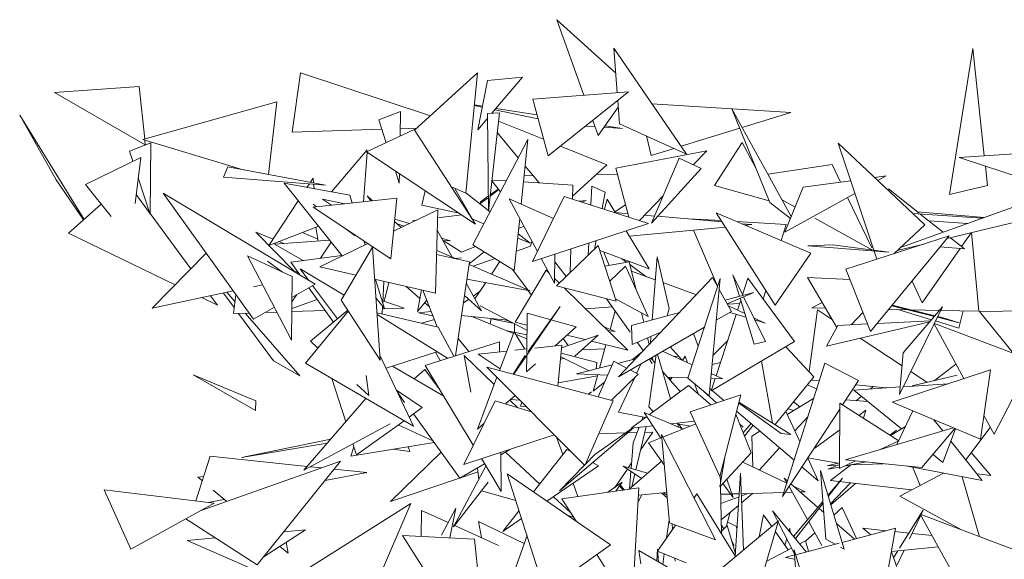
# Model space of a CAD drawing. Header units: metres. Extents: x -14.5 to 13.1, y -18.9 to 3.3.
# Tile 153 of 216: x 10.559 to 10.825, y 3.031 to 3.177. Entities that reach past the tile are written whole.
import ezdxf

# ---------------------------------------------------------------- set-up
doc = ezdxf.new("R2010")
doc.units = ezdxf.units.M
doc.layers.add('G-IMPT', color=7, linetype='Continuous', lineweight=5)
doc.layers.add('L-PLNT', color=7, linetype='Continuous', lineweight=5, true_color=0x005900)

# ---------------------------------------------------------------- blocks, each defined once
blk = doc.blocks.new('ÁRVORES ORNAMENTAIS - Pequeno e Médio Porte - Ipê-roxo-2940656-CORTE_CALÇADA')
at = {"layer": 'G-IMPT', "color": 253, "true_color": 0xaaaaaa}
for p, q in [((7.03057, 3.15625), (7.02328, 3.17664)), ((7.03919, 3.16232), (7.02328, 3.17664)), ((7.0396, 3.15694), (7.03867, 3.16896)), ((7.05834, 3.14039), (7.03867, 3.16896)), ((7.12931, 3.12944), (7.13567, 3.16887)), ((7.13873, 3.1399), (7.13567, 3.16887)), ((6.95411, 3.1623), (6.95184, 3.14631)), ((6.95411, 3.1623), (6.98916, 3.15069)), ((6.9849, 3.14682), (7.0019, 3.16227)), ((6.99869, 3.12979), (7.0019, 3.16227)), ((7.00194, 3.14689), (7.00461, 3.16024)), ((7.01406, 3.16118), (7.00461, 3.16024)), ((7.00575, 3.15138), (7.01406, 3.16118)), ((6.91051, 3.15865), (6.88767, 3.15701)), ((6.91216, 3.14287), (6.88767, 3.15701)), ((6.91051, 3.15865), (6.912, 3.14441)), ((7.01679, 3.15519), (7.04268, 3.15718)), ((7.02094, 3.13989), (7.04268, 3.15718)), ((6.94773, 3.15449), (6.91154, 3.14429)), ((6.94773, 3.15449), (6.94545, 3.13486)), ((7.02094, 3.13989), (7.01679, 3.15519)), ((7.04025, 3.14857), (7.03977, 3.15487)), ((7.04899, 3.15397), (7.08647, 3.15158)), ((6.97521, 3.14965), (6.9811, 3.15187)), ((6.98098, 3.1452), (6.9811, 3.15187)), ((7.00317, 3.15304), (7.00103, 3.15349)), ((7.00322, 3.15329), (7.00104, 3.15364)), ((7.0078, 3.15152), (7.00458, 3.1513)), ((7.00458, 3.1513), (7.00484, 3.12494)), ((7.0078, 3.15152), (7.00484, 3.12494)), ((7.01823, 3.14989), (7.00656, 3.15233)), ((7.01793, 3.15096), (7.00688, 3.15271)), ((7.03445, 3.14541), (7.03991, 3.15301)), ((7.08085, 3.1273), (7.07059, 3.15262)), ((7.07059, 3.15262), (7.08663, 3.12357)), ((7.07339, 3.14756), (7.08647, 3.15158)), ((6.89561, 3.12273), (6.87824, 3.15089)), ((6.88808, 3.13347), (6.87824, 3.15089)), ((6.97722, 3.14345), (6.97521, 3.14965)), ((7.00194, 3.14689), (7.00446, 3.14986)), ((7.01972, 3.14439), (7.00755, 3.1493)), ((7.03445, 3.14541), (7.03299, 3.14948)), ((7.04025, 3.14857), (7.05834, 3.14039)), ((6.95184, 3.14631), (6.97604, 3.14707)), ((6.97186, 3.14096), (6.9848, 3.14698)), ((6.98101, 3.14723), (6.98551, 3.14737)), ((6.9848, 3.14698), (7.00136, 3.12148)), ((7.0129, 3.13936), (7.00721, 3.1462)), ((7.0336, 3.14778), (7.03106, 3.14794)), ((7.04103, 3.1473), (7.03603, 3.14762)), ((7.04103, 3.1473), (7.03634, 3.14804)), ((7.0569, 3.14248), (7.07273, 3.14735)), ((6.90789, 3.14121), (6.91368, 3.14345)), ((6.93856, 3.13613), (6.91154, 3.14429)), ((6.91203, 3.14414), (6.91216, 3.14287)), ((6.91349, 3.12405), (6.91368, 3.14345)), ((7.00061, 3.11591), (7.01548, 3.14429)), ((7.01548, 3.14429), (7.01367, 3.12683)), ((7.04874, 3.13997), (7.04751, 3.14529)), ((7.07332, 3.14346), (7.06587, 3.13186)), ((7.07707, 3.13662), (7.07332, 3.14346)), ((7.10892, 3.11444), (7.09925, 3.14328)), ((7.09925, 3.14328), (7.1227, 3.12126)), ((6.90879, 3.13844), (6.90789, 3.14121)), ((6.96248, 3.1302), (6.9721, 3.1415)), ((6.97109, 3.12751), (6.97205, 3.14083)), ((6.97186, 3.14096), (7.00136, 3.12148)), ((7.03682, 3.13749), (7.02428, 3.14255)), ((7.06377, 3.14129), (7.03925, 3.13655)), ((7.04874, 3.13997), (7.05501, 3.1419)), ((7.06011, 3.13749), (7.06377, 3.14129)), ((7.14818, 3.14053), (7.13193, 3.13945)), ((6.89602, 3.13214), (6.91094, 3.1395)), ((6.91094, 3.1395), (6.90939, 3.12707)), ((7.04883, 3.12173), (7.05635, 3.13928)), ((7.06226, 3.13647), (7.05635, 3.13928)), ((7.13193, 3.13945), (7.15589, 3.13155)), ((6.93443, 3.1369), (6.93326, 3.13411)), ((6.9608, 3.13203), (6.93443, 3.1369)), ((6.98075, 3.13249), (6.97969, 3.13579)), ((6.98075, 3.13249), (6.9808, 3.13505)), ((7.01854, 3.13259), (7.01474, 3.13715)), ((7.02754, 3.12903), (7.03682, 3.13749)), ((7.04279, 3.12335), (7.03925, 3.13655)), ((7.04883, 3.12173), (7.06226, 3.13647)), ((7.09763, 3.13753), (7.08032, 3.135)), ((7.09763, 3.13753), (7.09989, 3.1328)), ((7.13958, 3.13186), (7.13903, 3.13711)), ((6.89546, 3.1226), (6.88808, 3.13347)), ((6.91349, 3.12405), (6.91025, 3.13397)), ((6.9608, 3.13203), (6.93326, 3.13411)), ((6.94967, 3.1325), (6.96738, 3.12932)), ((6.94967, 3.1325), (6.96537, 3.1129)), ((6.95674, 3.13278), (6.95746, 3.13387)), ((6.95759, 3.13262), (6.95746, 3.13387)), ((7.00576, 3.13318), (7.00809, 3.13018)), ((7.00578, 3.13337), (7.00964, 3.13313)), ((7.0143, 3.13285), (7.02763, 3.13203)), ((7.01447, 3.13451), (7.0169, 3.13456)), ((7.03394, 3.13486), (7.03968, 3.13496)), ((7.10264, 3.13317), (7.08979, 3.13142)), ((7.11225, 3.13448), (7.10909, 3.13405)), ((7.10997, 3.13322), (7.11225, 3.13448)), ((6.89602, 3.13214), (6.90297, 3.12355)), ((6.94138, 3.09581), (6.91698, 3.12986)), ((6.95807, 3.1053), (6.91698, 3.12986)), ((6.95583, 3.13139), (6.95647, 3.13236)), ((6.95775, 3.13105), (6.95762, 3.13227)), ((6.98776, 3.13045), (6.98686, 3.12663)), ((6.99485, 3.1315), (6.99869, 3.12979)), ((7.00033, 3.12307), (6.99575, 3.1311)), ((7.00527, 3.1248), (6.9987, 3.12995)), ((7.00529, 3.12901), (7.0076, 3.13081)), ((7.00749, 3.13095), (7.00534, 3.1294)), ((7.02763, 3.13203), (7.02752, 3.12823)), ((7.03276, 3.1317), (7.0325, 3.12664)), ((7.03276, 3.1317), (7.03633, 3.13011)), ((7.03551, 3.12568), (7.03633, 3.13011)), ((7.08067, 3.12774), (7.06587, 3.13186)), ((7.08491, 3.1193), (7.08979, 3.13142)), ((7.08491, 3.1193), (7.10378, 3.12978)), ((7.11283, 3.13098), (7.12116, 3.12443)), ((7.12931, 3.12944), (7.13958, 3.13186)), ((6.90969, 3.12948), (6.91333, 3.12453)), ((6.94556, 3.11571), (6.95346, 3.12777)), ((6.98009, 3.12849), (6.95747, 3.12604)), ((6.96604, 3.12697), (6.95999, 3.12823)), ((6.96248, 3.12658), (6.95999, 3.12823)), ((6.96738, 3.12932), (6.96803, 3.12718)), ((6.97353, 3.12778), (6.97209, 3.12913)), ((6.97308, 3.12773), (6.97209, 3.12913)), ((6.98009, 3.12849), (6.9785, 3.11211)), ((7.0048, 3.12902), (7.0026, 3.12744)), ((7.00464, 3.1285), (7.0026, 3.12707)), ((7.01805, 3.11409), (7.01042, 3.12827)), ((7.01042, 3.12827), (7.02239, 3.12298)), ((7.02529, 3.12894), (7.01674, 3.11139)), ((7.02529, 3.12894), (7.04803, 3.12167)), ((7.02934, 3.12765), (7.03119, 3.12786)), ((7.0301, 3.12741), (7.03119, 3.12786)), ((7.03691, 3.12824), (7.03616, 3.12547)), ((7.03915, 3.12451), (7.03691, 3.12824)), ((7.04559, 3.12245), (7.05198, 3.12908)), ((7.08085, 3.1273), (7.08641, 3.12303)), ((7.08417, 3.12802), (7.08764, 3.12608)), ((7.10184, 3.1287), (7.10836, 3.11504)), ((7.15036, 3.12745), (7.11609, 3.11513)), ((6.89146, 3.11906), (6.90028, 3.12688)), ((6.95844, 3.12614), (6.95746, 3.12689)), ((6.95747, 3.12604), (6.9785, 3.11211)), ((6.99115, 3.12534), (6.97922, 3.11958)), ((6.99691, 3.12442), (6.98686, 3.12663)), ((6.99115, 3.12534), (6.99058, 3.10283)), ((7.03897, 3.1248), (7.04189, 3.1267)), ((7.0391, 3.1246), (7.04254, 3.12429)), ((7.08231, 3.0996), (7.06634, 3.1245)), ((7.06634, 3.1245), (7.09194, 3.11362)), ((7.12071, 3.12478), (7.13878, 3.12329)), ((6.91349, 3.12431), (6.92444, 3.10943)), ((6.98124, 3.12056), (6.97948, 3.12221)), ((6.97953, 3.12278), (6.98355, 3.12167)), ((6.98433, 3.12239), (6.98527, 3.1225)), ((6.9911, 3.12318), (6.99762, 3.12394)), ((7.00358, 3.12157), (7.00045, 3.12288)), ((7.01327, 3.12297), (7.01182, 3.10895)), ((7.04698, 3.1239), (7.04966, 3.12366)), ((7.05052, 3.12359), (7.06791, 3.12205)), ((7.06768, 3.12241), (7.05892, 3.12292)), ((7.08527, 3.12139), (7.07183, 3.12217)), ((7.09294, 3.12312), (7.10835, 3.11451)), ((7.11944, 3.12432), (7.13818, 3.12307)), ((7.12147, 3.12419), (7.12768, 3.1193)), ((7.12381, 3.12234), (7.13429, 3.12167)), ((7.15106, 3.123), (7.12872, 3.1176)), ((6.95248, 3.10873), (6.94203, 3.11927)), ((6.94667, 3.11741), (6.94203, 3.11927)), ((6.94556, 3.11571), (6.95879, 3.12087)), ((6.95873, 3.11743), (6.95464, 3.11925)), ((6.95825, 3.12066), (6.95881, 3.11688)), ((6.9688, 3.1183), (6.96638, 3.12014)), ((6.98015, 3.12158), (6.98208, 3.12096)), ((6.995, 3.11255), (6.99101, 3.11984)), ((7.013, 3.12029), (7.0144, 3.12088)), ((7.04803, 3.12167), (7.01674, 3.11139)), ((7.04823, 3.10939), (7.04203, 3.1197)), ((7.04294, 3.11819), (7.06881, 3.12065)), ((7.06024, 3.11984), (7.06671, 3.10469)), ((7.0732, 3.12159), (7.07599, 3.12134)), ((7.07418, 3.12117), (7.07599, 3.12134)), ((7.08527, 3.12139), (7.08393, 3.11702)), ((7.11428, 3.11346), (7.1227, 3.12126)), ((7.13527, 3.11918), (7.13263, 3.11541)), ((7.13533, 3.1192), (7.13724, 3.09798)), ((6.89146, 3.11906), (6.92022, 3.10512)), ((6.962, 3.11711), (6.94709, 3.11605)), ((6.94962, 3.11623), (6.94827, 3.11677)), ((6.96239, 3.11662), (6.95951, 3.11225)), ((6.97116, 3.11697), (6.9715, 3.11586)), ((6.99217, 3.11773), (6.99457, 3.11696)), ((6.99253, 3.11707), (6.99457, 3.11696)), ((6.99756, 3.11387), (6.9926, 3.11706)), ((7.01609, 3.11632), (7.01273, 3.11773)), ((7.01609, 3.11632), (7.01285, 3.11886)), ((7.01623, 3.11556), (7.01659, 3.11681)), ((7.0335, 3.11473), (7.03392, 3.11704)), ((7.1293, 3.1183), (7.10135, 3.10928)), ((7.10804, 3.09246), (7.1293, 3.1183)), ((7.12958, 3.11781), (7.13343, 3.11477)), ((6.9548, 3.11164), (6.94709, 3.11605)), ((6.97228, 3.11623), (6.95926, 3.10995)), ((6.97349, 3.11526), (6.96508, 3.10099)), ((6.97563, 3.08478), (6.97349, 3.11526)), ((6.99611, 3.11208), (6.99087, 3.11433)), ((6.99756, 3.11387), (7.00135, 3.11545)), ((7.00369, 3.114), (6.99963, 3.11076)), ((7.00061, 3.11591), (7.01182, 3.10895)), ((7.01623, 3.11556), (7.01237, 3.1142)), ((7.03447, 3.11567), (7.0232, 3.10478)), ((7.02712, 3.1148), (7.02693, 3.10838)), ((7.03197, 3.1164), (7.03179, 3.11308)), ((7.03447, 3.11567), (7.03933, 3.10068)), ((7.04823, 3.10939), (7.0349, 3.11435)), ((7.03742, 3.11034), (7.03598, 3.11394)), ((7.09106, 3.11559), (7.09777, 3.11587)), ((7.11297, 3.11392), (7.09106, 3.11559)), ((7.11297, 3.11392), (7.09777, 3.11587)), ((7.10974, 3.11199), (7.10899, 3.11422)), ((7.1224, 3.11607), (7.11524, 3.11435)), ((7.13225, 3.11487), (7.12201, 3.10023)), ((7.12686, 3.11534), (7.13343, 3.11477)), ((6.92859, 3.11365), (6.91402, 3.0988)), ((6.95166, 3.09015), (6.93977, 3.11288)), ((6.93977, 3.11288), (6.95181, 3.1073)), ((6.94924, 3.1085), (6.94521, 3.11149)), ((6.96528, 3.11301), (6.95145, 3.1112)), ((6.95145, 3.1112), (6.95386, 3.10781)), ((6.99084, 3.11328), (6.9997, 3.11126)), ((6.99754, 3.11241), (6.99573, 3.11224)), ((6.99596, 3.08596), (6.9997, 3.11126)), ((7.00662, 3.11218), (7.00071, 3.1101)), ((7.00563, 3.10799), (7.0079, 3.11139)), ((7.02264, 3.10557), (7.01909, 3.11217)), ((7.02264, 3.10557), (7.02279, 3.11338)), ((7.02275, 3.1113), (7.02584, 3.10732)), ((7.03627, 3.11013), (7.04283, 3.1113)), ((7.04216, 3.11119), (7.04087, 3.11213)), ((7.0446, 3.10403), (7.04283, 3.1113)), ((7.05037, 3.11266), (7.04906, 3.09566)), ((7.05037, 3.11266), (7.0536, 3.09867)), ((7.08231, 3.0996), (7.09194, 3.11362)), ((6.95213, 3.10885), (6.95344, 3.10841)), ((6.96588, 3.10234), (6.95396, 3.10943)), ((6.95624, 3.10639), (6.95396, 3.10943)), ((6.95926, 3.10995), (6.96905, 3.10773)), ((7.01607, 3.1035), (6.9996, 3.11058)), ((7.01145, 3.10918), (7.01535, 3.10381)), ((7.01203, 3.095), (7.02039, 3.10904)), ((7.02039, 3.10904), (7.0212, 3.10825)), ((7.04187, 3.11015), (7.03758, 3.10607)), ((7.04793, 3.09655), (7.04187, 3.11015)), ((7.04737, 3.10738), (7.043, 3.11057)), ((7.04343, 3.10881), (7.04989, 3.10646)), ((7.10804, 3.09246), (7.10135, 3.10928)), ((6.95166, 3.09015), (6.95181, 3.1073)), ((6.9741, 3.10658), (6.99058, 3.10283)), ((6.97436, 3.10652), (6.97676, 3.09868)), ((6.97662, 3.10601), (6.97628, 3.10024)), ((6.99902, 3.10662), (7.01607, 3.1035)), ((7.02267, 3.10682), (7.02398, 3.10554)), ((7.03992, 3.08028), (7.06538, 3.10705)), ((7.0674, 3.10682), (7.0587, 3.0799)), ((7.06446, 3.07514), (7.0674, 3.10682)), ((7.06671, 3.10466), (7.06538, 3.10705)), ((7.07261, 3.10201), (7.07084, 3.10775)), ((7.07352, 3.10226), (7.07084, 3.10775)), ((7.07488, 3.10689), (7.07343, 3.10243)), ((7.07488, 3.10689), (7.08751, 3.08977)), ((7.09099, 3.10708), (7.09893, 3.09362)), ((7.09099, 3.10708), (7.10244, 3.10655)), ((7.11922, 3.10605), (7.12201, 3.10023)), ((6.93592, 3.10343), (6.91402, 3.0988)), ((6.94384, 3.1051), (6.9414, 3.10459)), ((6.95176, 3.10171), (6.95807, 3.1053)), ((6.95635, 3.10432), (6.96296, 3.09501)), ((6.96408, 3.09593), (6.95736, 3.1049)), ((6.97793, 3.10571), (6.97668, 3.10062)), ((6.98631, 3.1014), (6.9826, 3.10465)), ((6.98571, 3.09791), (6.98671, 3.10371)), ((6.98714, 3.10361), (6.991, 3.09378)), ((7.00293, 3.09804), (6.99885, 3.10551)), ((7.00257, 3.10341), (7.00073, 3.10207)), ((7.00116, 3.1013), (7.00409, 3.10569)), ((7.0155, 3.10361), (7.01641, 3.10236)), ((7.0232, 3.10478), (7.03933, 3.10068)), ((7.02531, 3.10424), (7.04251, 3.08748)), ((7.05197, 3.1057), (7.06098, 3.10242)), ((7.07047, 3.09792), (7.06718, 3.10382)), ((7.07977, 3.10356), (7.07905, 3.10124)), ((6.92742, 3.10164), (6.9317, 3.09957)), ((6.9298, 3.10214), (6.9317, 3.09957)), ((6.93616, 3.09896), (6.93327, 3.10287)), ((6.93638, 3.10057), (6.93419, 3.10307)), ((6.93664, 3.10243), (6.93594, 3.09734)), ((6.95862, 3.10113), (6.95173, 3.09866)), ((6.95306, 3.10245), (6.95175, 3.10046)), ((6.97563, 3.08478), (6.96508, 3.10099)), ((6.97446, 3.10156), (6.97676, 3.09868)), ((6.97631, 3.10075), (6.98207, 3.09882)), ((6.98571, 3.09791), (6.98819, 3.10095)), ((6.99949, 3.10116), (6.99805, 3.10011)), ((6.99836, 3.10219), (7.00293, 3.09804)), ((7.03673, 3.10134), (7.04312, 3.09232)), ((7.04793, 3.09655), (7.03913, 3.10129)), ((7.07651, 3.10306), (7.06876, 3.10097)), ((7.06931, 3.09999), (7.07651, 3.10306)), ((7.07295, 3.10094), (7.07208, 3.09826)), ((7.07662, 3.08907), (7.07278, 3.10147)), ((7.07962, 3.08976), (7.07371, 3.10187)), ((6.94138, 3.09581), (6.94702, 3.09902)), ((6.95172, 3.09785), (6.96074, 3.09814)), ((6.95545, 3.08396), (6.96702, 3.09803)), ((6.95674, 3.08989), (6.96688, 3.09823)), ((6.97623, 3.09934), (6.97611, 3.0972)), ((6.97619, 3.09863), (6.98207, 3.09882)), ((6.98939, 3.09788), (6.98593, 3.09751)), ((6.98889, 3.09915), (6.98763, 3.10026)), ((7.0026, 3.0994), (7.01521, 3.09283)), ((7.01166, 3.08094), (7.02422, 3.0992)), ((7.02422, 3.0992), (7.01554, 3.08711)), ((7.0383, 3.09912), (7.03109, 3.09861)), ((7.03907, 3.09803), (7.03771, 3.09308)), ((7.05311, 3.09675), (7.0536, 3.09867)), ((7.07047, 3.09792), (7.06636, 3.09555)), ((7.06937, 3.09988), (7.07265, 3.10002)), ((7.07406, 3.09734), (7.06965, 3.09938)), ((7.09372, 3.0983), (7.09142, 3.08169)), ((7.09496, 3.10036), (7.09214, 3.0989)), ((7.09586, 3.09882), (7.09214, 3.0989)), ((7.09372, 3.0983), (7.09774, 3.09565)), ((7.11811, 3.09837), (7.11298, 3.09847)), ((7.12527, 3.09657), (7.11379, 3.09946)), ((7.12543, 3.09675), (7.11389, 3.09957)), ((7.1245, 3.09567), (7.11538, 3.09843)), ((7.11587, 3.07545), (7.12747, 3.09914)), ((7.11685, 3.08675), (7.12747, 3.09914)), ((7.12667, 3.0982), (7.11887, 3.09836)), ((7.13724, 3.09798), (7.12701, 3.09819)), ((7.13305, 3.09807), (7.13191, 3.09344)), ((7.16724, 3.09824), (7.13747, 3.09788)), ((7.14667, 3.08658), (7.13747, 3.09788)), ((6.93594, 3.09734), (6.94018, 3.09748)), ((6.94679, 3.08462), (6.93733, 3.09739)), ((6.95393, 3.08057), (6.93912, 3.09745)), ((6.94457, 3.09762), (6.9477, 3.09772)), ((6.97474, 3.09752), (6.9913, 3.09371)), ((6.99377, 3.08527), (6.97477, 3.09709)), ((6.97654, 3.09599), (6.97477, 3.09704)), ((6.98985, 3.09672), (6.98593, 3.09751)), ((6.99023, 3.09575), (6.98682, 3.09474)), ((6.99757, 3.09682), (7.01003, 3.09553)), ((7.01161, 3.092), (7.00039, 3.09652)), ((7.00555, 3.09599), (7.00526, 3.09456)), ((7.00554, 3.09592), (7.01144, 3.09479)), ((7.00964, 3.09557), (7.0114, 3.09482)), ((7.01525, 3.09744), (7.01517, 3.08654)), ((7.01525, 3.09744), (7.02848, 3.09377)), ((7.05643, 3.09764), (7.04349, 3.09415)), ((7.04679, 3.09504), (7.04619, 3.09749)), ((7.07171, 3.09713), (7.06633, 3.08054)), ((7.07437, 3.09634), (7.06998, 3.09764)), ((7.07958, 3.09479), (7.07646, 3.09623)), ((7.07958, 3.09479), (7.07675, 3.09563)), ((7.10278, 3.09431), (7.10597, 3.09766)), ((7.12428, 3.09541), (7.10986, 3.09467)), ((7.13191, 3.09344), (7.12561, 3.09534)), ((7.13198, 3.09488), (7.12611, 3.09636)), ((7.12768, 3.0962), (7.12621, 3.09656)), ((7.13198, 3.09488), (7.12768, 3.0962)), ((6.99546, 3.0858), (6.9913, 3.09371)), ((7.01521, 3.09162), (7.0099, 3.09269)), ((7.01187, 3.09232), (7.0119, 3.09455)), ((7.01203, 3.095), (7.01522, 3.09421)), ((7.02848, 3.09377), (7.02283, 3.08862)), ((7.03608, 3.09374), (7.03903, 3.09254)), ((7.03711, 3.09274), (7.03903, 3.09254)), ((7.06316, 3.0937), (7.03992, 3.08028)), ((7.04365, 3.08901), (7.04349, 3.09415)), ((7.09611, 3.08857), (7.124, 3.09509)), ((7.09611, 3.08857), (7.09921, 3.09412)), ((7.10722, 3.09453), (7.09921, 3.09412)), ((7.12522, 3.09453), (7.13323, 3.07978)), ((7.1517, 3.08468), (7.12529, 3.09467)), ((6.95674, 3.08989), (6.95878, 3.088)), ((6.99958, 3.0871), (6.99665, 3.09062)), ((7.01175, 3.09237), (7.00782, 3.08195)), ((7.01175, 3.09237), (7.01463, 3.08773)), ((7.0152, 3.09055), (7.0121, 3.0918)), ((7.03451, 3.09155), (7.02459, 3.08809)), ((7.02498, 3.09058), (7.02634, 3.0887)), ((7.02604, 3.09154), (7.03098, 3.09032)), ((7.02812, 3.08583), (7.03451, 3.09155)), ((7.03271, 3.0899), (7.04251, 3.08748)), ((7.04365, 3.08901), (7.05135, 3.0923)), ((7.04825, 3.08904), (7.04782, 3.09079)), ((7.04872, 3.09118), (7.04858, 3.08939)), ((7.06019, 3.09199), (7.06149, 3.08854)), ((7.06939, 3.08998), (7.06547, 3.08604)), ((7.10523, 3.0907), (7.11655, 3.08323)), ((7.00779, 3.0897), (6.98772, 3.08336)), ((7.0098, 3.08721), (7.00205, 3.08637)), ((7.00779, 3.0897), (7.00782, 3.08699)), ((7.01518, 3.08779), (7.01198, 3.08744)), ((7.02466, 3.08881), (7.01736, 3.08802)), ((7.02466, 3.08881), (7.02358, 3.07778)), ((7.03003, 3.08754), (7.03628, 3.08784)), ((7.03658, 3.08894), (7.03485, 3.08264)), ((7.04504, 3.08961), (7.04664, 3.08735)), ((7.05715, 3.08472), (7.05389, 3.08835)), ((7.08751, 3.08977), (7.06501, 3.07648)), ((7.07662, 3.08907), (7.07962, 3.08976)), ((7.09275, 3.08027), (7.08517, 3.08839)), ((6.95393, 3.08057), (6.94679, 3.08462)), ((6.98455, 3.06696), (6.97554, 3.08613)), ((6.99092, 3.08704), (6.9772, 3.08259)), ((6.99054, 3.08691), (6.99181, 3.08465)), ((7.00639, 3.07816), (6.99831, 3.08605)), ((6.99831, 3.08605), (7.00004, 3.07615)), ((7.00205, 3.08637), (7.008, 3.08243)), ((7.01154, 3.08097), (7.01477, 3.08603)), ((7.01517, 3.08603), (7.01513, 3.08159)), ((7.02529, 3.08521), (7.02429, 3.08499)), ((7.03203, 3.08191), (7.02435, 3.08567)), ((7.0341, 3.08416), (7.02445, 3.08661)), ((7.04455, 3.08515), (7.03972, 3.0839)), ((7.04641, 3.08711), (7.04373, 3.08494)), ((7.04813, 3.07221), (7.05013, 3.08618)), ((7.04824, 3.08509), (7.04909, 3.08389)), ((7.04982, 3.084), (7.04865, 3.08533)), ((7.04935, 3.08454), (7.04909, 3.08558)), ((7.05399, 3.07432), (7.05053, 3.08641)), ((7.05986, 3.08349), (7.05198, 3.08708)), ((7.05622, 3.08576), (7.05477, 3.08581)), ((7.05727, 3.08467), (7.05799, 3.0858)), ((7.05858, 3.08407), (7.05799, 3.0858)), ((7.08155, 3.06778), (7.07862, 3.08452)), ((7.11685, 3.08675), (7.11587, 3.07545)), ((7.1517, 3.08468), (7.14137, 3.06477)), ((6.95545, 3.08396), (6.98455, 3.06696)), ((6.99275, 3.07503), (6.97892, 3.08315)), ((6.98478, 3.07971), (6.98763, 3.08225)), ((6.98763, 3.08225), (6.99157, 3.07698)), ((7.00072, 3.06183), (6.98772, 3.08336)), ((7.03084, 3.05633), (7.00442, 3.08285)), ((7.00442, 3.08285), (7.03853, 3.07382)), ((7.01754, 3.08379), (7.01513, 3.08159)), ((7.03824, 3.08352), (7.02863, 3.08103)), ((7.03391, 3.0824), (7.0341, 3.08416)), ((7.03443, 3.07491), (7.03866, 3.08447)), ((7.04214, 3.08262), (7.03866, 3.08447)), ((7.04524, 3.08098), (7.0431, 3.08212)), ((7.04485, 3.08119), (7.04609, 3.08385)), ((7.06524, 3.08356), (7.0675, 3.08416)), ((7.09565, 3.08396), (7.08428, 3.04799)), ((7.09565, 3.08396), (7.10478, 3.07923)), ((7.1404, 3.08214), (7.11385, 3.0734)), ((7.13108, 3.08372), (7.1252, 3.07922)), ((7.1404, 3.08214), (7.13773, 3.06344)), ((6.94194, 3.07118), (6.92511, 3.08083)), ((6.92511, 3.08083), (6.94203, 3.07378)), ((6.96629, 3.06815), (6.96254, 3.07983)), ((6.97252, 3.07527), (6.9718, 3.08066)), ((7.00713, 3.08013), (7.00185, 3.06613)), ((7.03428, 3.08053), (7.02366, 3.07861)), ((7.03701, 3.08075), (7.02863, 3.08103)), ((7.03436, 3.08084), (7.03313, 3.07636)), ((7.03803, 3.07395), (7.04524, 3.08098)), ((7.03994, 3.0707), (7.04434, 3.0801)), ((7.05661, 3.07627), (7.0519, 3.08163)), ((7.05873, 3.08002), (7.05315, 3.08021)), ((7.05371, 3.08019), (7.054, 3.07948)), ((7.05391, 3.07934), (7.05443, 3.08017)), ((7.06446, 3.07514), (7.0587, 3.0799)), ((7.06815, 3.07971), (7.06489, 3.07981)), ((7.06608, 3.07978), (7.06501, 3.07648)), ((7.06815, 3.07971), (7.06502, 3.08113)), ((7.08224, 3.06736), (7.09275, 3.08027)), ((7.09204, 3.0794), (7.09414, 3.07917)), ((7.10047, 3.07267), (7.10478, 3.07923)), ((7.11892, 3.08167), (7.1233, 3.07877)), ((7.11929, 3.07782), (7.13139, 3.08069)), ((6.96933, 3.07823), (6.97252, 3.07527)), ((6.97998, 3.0767), (6.98697, 3.07195)), ((6.98212, 3.07334), (6.98004, 3.07656)), ((7.03616, 3.07881), (7.03313, 3.07636)), ((7.05882, 3.07791), (7.04829, 3.07007)), ((7.05882, 3.07791), (7.06485, 3.07272)), ((7.06143, 3.07567), (7.0605, 3.07842)), ((7.06464, 3.0771), (7.0684, 3.07391)), ((7.09361, 3.07695), (7.09101, 3.07814)), ((7.11605, 3.07752), (7.10353, 3.07668)), ((7.10353, 3.07668), (7.11641, 3.0662)), ((7.10404, 3.07812), (7.11215, 3.07726)), ((7.10791, 3.07697), (7.1087, 3.07762)), ((7.12901, 3.07839), (7.11691, 3.07758)), ((6.95498, 3.05507), (6.97174, 3.07445)), ((7.00946, 3.07295), (7.01201, 3.07523)), ((7.01276, 3.07193), (7.01064, 3.074)), ((7.01326, 3.07398), (7.01076, 3.07411)), ((7.03183, 3.0756), (7.03271, 3.07624)), ((7.05929, 3.07086), (7.07297, 3.07543)), ((7.06642, 3.07324), (7.06292, 3.07642)), ((7.06729, 3.05334), (7.07297, 3.07543)), ((7.08555, 3.07009), (7.09262, 3.07439)), ((7.10732, 3.0736), (7.10136, 3.07403)), ((7.1041, 3.07383), (7.10556, 3.07503)), ((6.94194, 3.07118), (6.94203, 3.07378)), ((6.9834, 3.06941), (6.98697, 3.07195)), ((7.00662, 3.07382), (6.99816, 3.05662)), ((7.00662, 3.07382), (7.01643, 3.0708)), ((7.01384, 3.07339), (7.01352, 3.07236)), ((7.0151, 3.07214), (7.01352, 3.07236)), ((7.03084, 3.05633), (7.03853, 3.07382)), ((7.04813, 3.07221), (7.04936, 3.07087)), ((7.08388, 3.06499), (7.0724, 3.07322)), ((7.08654, 3.0647), (7.07245, 3.0734)), ((7.08428, 3.04799), (7.09973, 3.07155)), ((7.0857, 3.07161), (7.08731, 3.07116)), ((7.08724, 3.07351), (7.08891, 3.07213)), ((7.09965, 3.05556), (7.09974, 3.07314)), ((7.11566, 3.06296), (7.09974, 3.07314)), ((7.10677, 3.07124), (7.10489, 3.06985)), ((7.10677, 3.07124), (7.10611, 3.06907)), ((7.11385, 3.0734), (7.13773, 3.06344)), ((6.99713, 3.0529), (6.9846, 3.07026)), ((7.03994, 3.0707), (7.04725, 3.06929)), ((7.04762, 3.06957), (7.0434, 3.06643)), ((7.04657, 3.06942), (7.04624, 3.06854)), ((7.05135, 3.06374), (7.04692, 3.07066)), ((7.04692, 3.07066), (7.05741, 3.06618)), ((7.05929, 3.07086), (7.06729, 3.05334)), ((7.07162, 3.07016), (7.07582, 3.05974)), ((7.07183, 3.07099), (7.08737, 3.05777)), ((7.08516, 3.07094), (7.08896, 3.0628)), ((7.09107, 3.06947), (7.08762, 3.06568)), ((7.11516, 3.06199), (7.11948, 3.07105)), ((7.12752, 3.06567), (7.1251, 3.0687)), ((7.13864, 3.0698), (7.14137, 3.06477)), ((6.9783, 3.06756), (6.95498, 3.05507)), ((6.96916, 3.05925), (6.98204, 3.06843)), ((6.98045, 3.0673), (6.98983, 3.06303)), ((7.00185, 3.06613), (7.00361, 3.06771)), ((7.02402, 3.04952), (7.04399, 3.0665)), ((7.03361, 3.05933), (7.04383, 3.06648)), ((7.04922, 3.06707), (7.0434, 3.06643)), ((7.04553, 3.06666), (7.04392, 3.06243)), ((7.04465, 3.05515), (7.04747, 3.06687)), ((7.0608, 3.06754), (7.05193, 3.06398)), ((7.06046, 3.06829), (7.05409, 3.0676)), ((7.05617, 3.06671), (7.05586, 3.06779)), ((7.05591, 3.06762), (7.05934, 3.06696)), ((7.05617, 3.06757), (7.0571, 3.06631)), ((7.07361, 3.06672), (7.07266, 3.06758)), ((7.07578, 3.06763), (7.07365, 3.06512)), ((7.07629, 3.0672), (7.07401, 3.06423)), ((7.0997, 3.066), (7.09294, 3.06098)), ((7.10125, 3.05784), (7.13035, 3.06651)), ((7.11342, 3.0644), (7.11748, 3.06685)), ((7.12186, 3.0558), (7.13076, 3.06634)), ((7.131, 3.06624), (7.12756, 3.05712)), ((7.14037, 3.06661), (7.13376, 3.05783)), ((6.96225, 3.06348), (6.93814, 3.05849)), ((7.02262, 3.06458), (6.99816, 3.05662)), ((7.02325, 3.06395), (7.02492, 3.05931)), ((7.03462, 3.06492), (7.04189, 3.06512)), ((7.04239, 3.06514), (7.04497, 3.06521)), ((7.04921, 3.06532), (7.04596, 3.06061)), ((7.04708, 3.06526), (7.04921, 3.06532)), ((7.05163, 3.06385), (7.04805, 3.06242)), ((7.06619, 3.03628), (7.05155, 3.06473)), ((7.05155, 3.06473), (7.0537, 3.04084)), ((7.07593, 3.06426), (7.07816, 3.06561)), ((7.07593, 3.06426), (7.07626, 3.05596)), ((7.08388, 3.06499), (7.08654, 3.0647)), ((7.11501, 3.0659), (7.11322, 3.06452)), ((6.9613, 3.06238), (6.93814, 3.05849)), ((6.96771, 3.05887), (6.99017, 3.06255)), ((6.96849, 3.06134), (6.96771, 3.05887)), ((6.96916, 3.05925), (6.96822, 3.06216)), ((6.9836, 3.06015), (6.97902, 3.06073)), ((6.98317, 3.06141), (6.9836, 3.06015)), ((7.00815, 3.05925), (7.01064, 3.06069)), ((7.026, 3.06068), (7.01702, 3.04921)), ((7.02704, 3.06015), (7.026, 3.06068)), ((7.04338, 3.05552), (7.04392, 3.06243)), ((7.05229, 3.05651), (7.04805, 3.06242)), ((7.08345, 3.06111), (7.07801, 3.05513)), ((7.11061, 3.06063), (7.11566, 3.06296)), ((7.13818, 3.05229), (7.12973, 3.06289)), ((6.9297, 3.05886), (6.92585, 3.04679)), ((6.9297, 3.05886), (6.95587, 3.0561)), ((6.99209, 3.05989), (6.97838, 3.04659)), ((7.00827, 3.04934), (7.00293, 3.05818)), ((7.00814, 3.05987), (7.00827, 3.04934)), ((7.00941, 3.05997), (7.01869, 3.05134)), ((7.03361, 3.05933), (7.03097, 3.05663)), ((7.07582, 3.05974), (7.06728, 3.05057)), ((7.06875, 3.05901), (7.06728, 3.05057)), ((7.09105, 3.05832), (7.09391, 3.05221)), ((7.09922, 3.05695), (7.09108, 3.05837)), ((7.12505, 3.05917), (7.12756, 3.05712)), ((7.13524, 3.0598), (7.14052, 3.05364)), ((6.92694, 3.04407), (6.9649, 3.05747)), ((6.94235, 3.02951), (6.9649, 3.05747)), ((6.95673, 3.05601), (6.95983, 3.05568)), ((6.96317, 3.05533), (6.97199, 3.0544)), ((7.00417, 3.05612), (6.99536, 3.03979)), ((6.99713, 3.0529), (7.0038, 3.05674)), ((7.00189, 3.05564), (7.00227, 3.05259)), ((7.03459, 3.05627), (7.02064, 3.04672)), ((7.03076, 3.05642), (7.02402, 3.04952)), ((7.03459, 3.05627), (7.03295, 3.05712)), ((7.04236, 3.05538), (7.03895, 3.05044)), ((7.0478, 3.05423), (7.0412, 3.05615)), ((7.0412, 3.05615), (7.04619, 3.05284)), ((7.0435, 3.05704), (7.04261, 3.05574)), ((7.04281, 3.04993), (7.05158, 3.05749)), ((7.08542, 3.05161), (7.07351, 3.05727)), ((7.08951, 3.05596), (7.09391, 3.05221)), ((7.09631, 3.05624), (7.09966, 3.05706)), ((7.09631, 3.05624), (7.09913, 3.05635)), ((7.09662, 3.0553), (7.09965, 3.05657)), ((7.09662, 3.0553), (7.09965, 3.05589)), ((7.10273, 3.05649), (7.09722, 3.05226)), ((7.09965, 3.05556), (7.10399, 3.05757)), ((7.10087, 3.05613), (7.10685, 3.05729)), ((7.12186, 3.0558), (7.10125, 3.05784)), ((7.10274, 3.05649), (7.11155, 3.05682)), ((7.11797, 3.05619), (7.13818, 3.05229)), ((7.11931, 3.05593), (7.12144, 3.05098)), ((6.92631, 3.05322), (6.92794, 3.05333)), ((6.92631, 3.05322), (6.92757, 3.05216)), ((6.96072, 3.05229), (6.97199, 3.0544)), ((7.00202, 3.0546), (6.97838, 3.04659)), ((7.02009, 3.02235), (7.00992, 3.0541)), ((7.00992, 3.0541), (7.03776, 3.03494)), ((7.04295, 3.05005), (7.04332, 3.05474)), ((7.04354, 3.05056), (7.04438, 3.05404)), ((7.0674, 3.05378), (7.06746, 3.05162)), ((7.07092, 3.04768), (7.06923, 3.05267)), ((7.07147, 3.0319), (7.07291, 3.05425)), ((7.07368, 3.0335), (7.07291, 3.05425)), ((7.0856, 3.05218), (7.08473, 3.05293)), ((7.08544, 3.05167), (7.08473, 3.05293)), ((7.0945, 3.055), (7.10089, 3.03371)), ((7.0945, 3.055), (7.09599, 3.03643)), ((7.10046, 3.05294), (7.09653, 3.04824)), ((7.10046, 3.05294), (7.09661, 3.04797)), ((7.12774, 3.0543), (7.11597, 3.04809)), ((7.13281, 3.05332), (7.13745, 3.03711)), ((7.13678, 3.05405), (7.14052, 3.05364)), ((6.99536, 3.03979), (7.00476, 3.05182)), ((7.02467, 3.04738), (7.04544, 3.0503)), ((7.02771, 3.05156), (7.029, 3.04799)), ((7.03704, 3.04912), (7.04096, 3.05183)), ((7.03921, 3.04942), (7.04096, 3.05183)), ((7.04021, 3.05081), (7.04118, 3.0497)), ((7.04043, 3.0511), (7.04145, 3.04974)), ((7.0436, 3.01727), (7.04544, 3.0503)), ((7.06748, 3.05079), (7.06781, 3.03785)), ((7.06811, 3.05147), (7.07092, 3.04768)), ((7.09098, 3.04176), (7.08602, 3.05064)), ((7.09374, 3.0451), (7.08651, 3.05139)), ((7.09039, 3.04925), (7.08725, 3.05074)), ((7.10263, 3.05164), (7.09721, 3.04598)), ((7.09722, 3.05226), (7.11912, 3.04976)), ((7.10396, 3.05149), (7.09727, 3.04576)), ((6.90106, 3.04977), (6.90829, 3.03374)), ((6.90106, 3.04977), (6.93078, 3.04619)), ((6.93052, 3.04967), (6.93415, 3.04661)), ((7.00296, 3.04952), (7.01224, 3.04686)), ((7.02238, 3.04791), (7.02709, 3.04353)), ((7.02467, 3.04738), (7.02848, 3.04133)), ((7.04523, 3.0465), (7.04629, 3.04842)), ((7.04533, 3.04834), (7.05296, 3.04901)), ((7.0517, 3.0489), (7.05309, 3.04759)), ((7.05207, 3.04893), (7.05303, 3.04829)), ((7.06037, 3.04759), (7.06113, 3.0487)), ((7.07156, 3.03175), (7.06113, 3.0487)), ((7.06754, 3.04856), (7.07021, 3.04864)), ((7.0725, 3.04789), (7.0676, 3.04605)), ((7.07059, 3.04865), (7.07255, 3.04871)), ((7.07312, 3.04873), (7.08462, 3.04908)), ((7.07489, 3.04878), (7.07314, 3.04813)), ((7.07617, 3.04882), (7.0732, 3.0463)), ((7.085, 3.04909), (7.08685, 3.04914)), ((7.08901, 3.04921), (7.09039, 3.04925)), ((7.11597, 3.04809), (7.13262, 3.03894)), ((6.90829, 3.03374), (6.93078, 3.04619)), ((6.92916, 3.04639), (6.93346, 3.04719)), ((6.95212, 3.02604), (6.98391, 3.04612)), ((6.9707, 3.01534), (6.98391, 3.04612)), ((6.996, 3.04479), (6.99219, 3.03756)), ((6.99445, 3.03677), (6.996, 3.04479)), ((7.07235, 3.04557), (7.06771, 3.04163)), ((7.09517, 3.04663), (7.08725, 3.03717)), ((7.09521, 3.04617), (7.08787, 3.03672)), ((7.09541, 3.04364), (7.09412, 3.04477)), ((7.10033, 3.04502), (7.09811, 3.04296)), ((7.10033, 3.04502), (7.10423, 3.03661)), ((6.98667, 3.03715), (6.98672, 3.0442)), ((6.98672, 3.0442), (6.99396, 3.04093)), ((7.01309, 3.04418), (7.00869, 3.03854)), ((7.01378, 3.04203), (7.00869, 3.03854)), ((7.02633, 3.0428), (7.02782, 3.04238)), ((7.06916, 3.04001), (7.07015, 3.0437)), ((7.07915, 3.043), (7.07798, 3.03706)), ((7.07915, 3.043), (7.08136, 3.03985)), ((7.09067, 3.03302), (7.08154, 3.04409)), ((7.08302, 3.04122), (7.08154, 3.04409)), ((7.11584, 3.03401), (7.12221, 3.04425)), ((7.11855, 3.03654), (7.12159, 3.04293)), ((7.14806, 3.03309), (7.12146, 3.04317)), ((7.12146, 3.04317), (7.13783, 3.01356)), ((7.12166, 3.04309), (7.12221, 3.04425)), ((6.92314, 3.04196), (6.94235, 3.02951)), ((6.99515, 3.04039), (7.00758, 3.03478)), ((7.00294, 3.03687), (7.00219, 3.04124)), ((7.00219, 3.04124), (7.0145, 3.03526)), ((7.05051, 3.03325), (7.05532, 3.04025)), ((7.05294, 3.03679), (7.05364, 3.04154)), ((7.06619, 3.03628), (7.0537, 3.04084)), ((7.05447, 3.04056), (7.05458, 3.03917)), ((7.0832, 3.04137), (7.05524, 3.01826)), ((7.06839, 3.03923), (7.06775, 3.04023)), ((7.06779, 3.03862), (7.06929, 3.04014)), ((7.06929, 3.04014), (7.07151, 3.0325)), ((7.06944, 3.04105), (7.07185, 3.0399)), ((7.07185, 3.0399), (7.07192, 3.03894)), ((7.0832, 3.04137), (7.07888, 3.02674)), ((7.0875, 3.0325), (7.08311, 3.04105)), ((7.08603, 3.03865), (7.08625, 3.0394)), ((7.08625, 3.0394), (7.08632, 3.03829)), ((7.09489, 3.03478), (7.09132, 3.04116)), ((7.10367, 3.03646), (7.09879, 3.0407)), ((7.10033, 3.03557), (7.11476, 3.0394)), ((7.10806, 3.03762), (7.10595, 3.0394)), ((7.10595, 3.0394), (7.11225, 3.03873)), ((7.11252, 3.02676), (7.11476, 3.0394)), ((6.93113, 3.03678), (6.92347, 3.03608)), ((6.944, 3.03155), (6.95541, 3.039)), ((6.95541, 3.039), (6.94957, 3.03847)), ((7.00109, 3.03645), (6.98161, 3.0374)), ((6.98161, 3.0374), (6.99248, 3.02051)), ((7.00653, 3.0131), (7.01527, 3.0374)), ((7.08234, 3.03846), (7.08579, 3.03355)), ((7.09294, 3.03814), (7.0905, 3.03587)), ((7.1146, 3.03848), (7.11837, 3.03808)), ((7.11924, 3.03799), (7.12464, 3.03742)), ((6.93998, 3.02893), (6.92347, 3.03608)), ((6.94851, 3.0345), (6.95072, 3.03264)), ((6.95024, 3.03562), (6.95072, 3.03264)), ((7.00109, 3.03645), (7.00265, 3.02049)), ((7.02009, 3.02235), (7.03776, 3.03494)), ((7.07122, 3.03478), (7.07053, 3.03587)), ((7.08671, 3.03403), (7.08001, 3.03055)), ((7.0849, 3.03482), (7.08541, 3.03656)), ((7.08782, 3.03226), (7.09951, 3.03535)), ((7.09047, 3.03597), (7.0889, 3.03516)), ((7.09047, 3.03597), (7.0913, 3.03318)), ((7.09843, 3.03507), (7.09599, 3.03643)), ((7.10089, 3.03371), (7.0999, 3.03426)), ((7.11366, 3.03315), (7.12632, 3.03438)), ((7.03412, 3.03235), (7.0436, 3.01727)), ((7.05864, 3.02576), (7.04546, 3.03337)), ((7.04597, 3.02977), (7.04546, 3.03337)), ((7.05029, 3.03058), (7.05051, 3.03375)), ((7.05079, 3.03029), (7.05051, 3.03375)), ((7.05051, 3.03325), (7.05819, 3.0301)), ((7.0519, 3.02965), (7.05232, 3.03251)), ((7.08502, 3.03152), (7.08752, 3.03218)), ((7.0876, 3.03107), (7.08502, 3.03152)), ((7.08742, 3.0336), (7.09369, 3.01228)), ((7.08742, 3.0336), (7.0887, 3.01499)), ((7.11364, 3.03305), (7.12156, 3.01076)), ((7.11422, 3.03141), (7.11541, 3.03332)), ((7.11523, 3.02956), (7.1171, 3.03349)), ((7.0552, 3.03133), (7.05526, 3.03054))]:
    blk.add_line(p, q, dxfattribs=at)

msp = doc.modelspace()

# ---------------------------------------------------------------- block references
at = {"layer": 'L-PLNT', "color": 253, "true_color": 0xaaaaaa}
msp.add_blockref('ÁRVORES ORNAMENTAIS - Pequeno e Médio Porte - Ipê-roxo-2940656-CORTE_CALÇADA', (3.68079, 0), dxfattribs=at)

doc.saveas('drawing.dxf')
